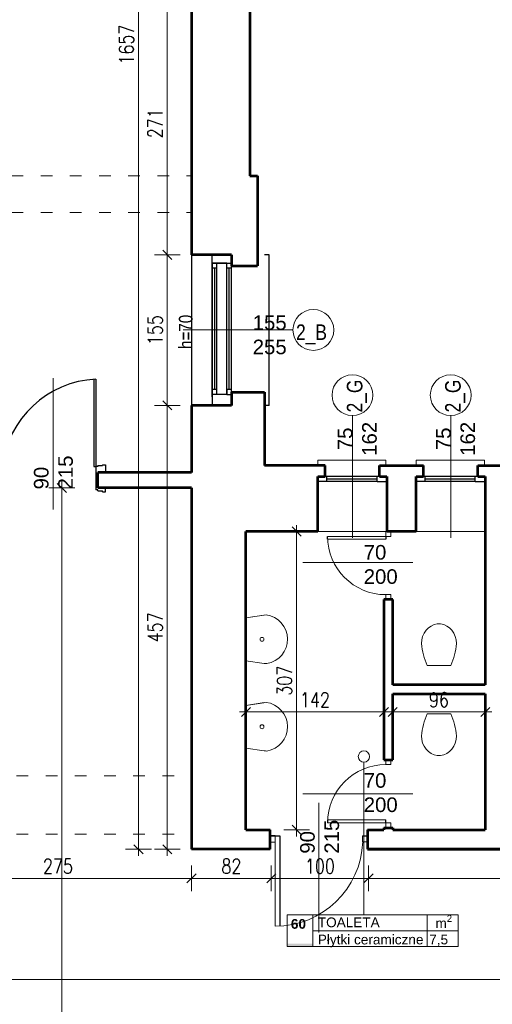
# Model space of a CAD drawing. Header units: millimetres. Extents: x 56977 to 67992, y 30187 to 42235.
# Tile 119 of 130: x 65059 to 65545, y 38844 to 39857. Entities that reach past the tile are written whole.
import ezdxf

# ---------------------------------------------------------------- set-up
doc = ezdxf.new("R2010")
doc.units = ezdxf.units.MM
doc.header["$MEASUREMENT"] = 0
doc.linetypes.add('ACAD_ISO03W100', pattern=[30, 12, -18])
doc.layers.get('0').update_dxf_attribs({"lineweight": 13})
doc.layers.get('DEFPOINTS').update_dxf_attribs({"lineweight": 13})
doc.layers.add('AI-OKNA', color=4, linetype='Continuous')
doc.layers.add('okna', color=8, linetype='Continuous')
for name, color, linetype, lineweight in [('AI-OPISY', 3, 'Continuous', 13), ('AI_MURY', 40, 'Continuous', 53), ('AI_WIDOK', 8, 'Continuous', 13), ('OPISY TABELKI', 30, 'Continuous', 13), ('Standard', 7, 'Continuous', 13), ('wymiary', 8, 'Continuous', 13)]:
    doc.layers.add(name, color=color, linetype=linetype, lineweight=lineweight)
doc.styles.add('GENERATED_STYLE_2', font='txt.shx')
doc.styles.get("Standard").update_dxf_attribs({"font": 'txt.shx'})
doc.styles.add('Style-ROMANS', font='ROMANS.shx')
doc.styles.add('WYMIAROWY-08', font='ROMANS.shx', dxfattribs={"width": 0.8})
doc.dimstyles.new('DYBY', dxfattribs={"dimscale": 100, "dimtxt": 0.15, "dimasz": 0.05, "dimexe": 0.05, "dimexo": 0.1, "dimgap": 0.05, "dimtad": 1, "dimdec": 0, "dimdsep": 46, "dimlunit": 5, "dimtxsty": 'WYMIAROWY-08', "dimblk": 'M_STRZ', "dimcen": 0.1, "dimse1": 1, "dimse2": 1, "dimclrd": 7, "dimclre": 7, "dimclrt": 1, "dimadec": 0, "dimazin": 0, "dimtfac": 1, "dimtdec": 0, "dimtmove": 2, "dimatfit": 3, "dimldrblk": 'M_STRZ', "dimfxl": 0, "dimtolj": 1, "dimarcsym": 0})

# ---------------------------------------------------------------- blocks, each defined once
blk = doc.blocks.new('muszla04')
at = {"flags": 128}
for points in [[(17.9, 32.2), (17.9, 7.8)], [(40.7, 2), (44.4, 2.3), (48, 3.2), (51.3, 4.7), (54.3, 6.7), (56.8, 9.2), (58.7, 12), (60.1, 15.1), (60.8, 18.3), (60.8, 21.7), (60.1, 24.9), (58.7, 28), (56.8, 30.8), (54.3, 33.3), (51.3, 35.3), (48, 36.8), (44.4, 37.7), (40.7, 38)]]:
    blk.add_lwpolyline(points, dxfattribs=at)
for centre, start, end in [((45.8, -29.8), 94.3091, 114.2311), ((45.8, 69.8), 245.7689, 265.6909)]:
    blk.add_arc(centre, 67.9, start, end)
blk = doc.blocks.new('M_STRZ')
for p, q in [((0, 2.66), (0, 0)), ((-1.33, 0), (1.33, 0)), ((-0.94, -0.94), (0.94, 0.94)), ((0, 0), (0, -2.66))]:
    blk.add_line(p, q)
blk = doc.blocks.new('*U67')
at = {"layer": 'DEFPOINTS', "color": 0}
for p in [(65235.5, 39886.1), (65210.6, 39615.1), (65235.5, 39615.1)]:
    blk.add_point(p, dxfattribs=at)
at = {"layer": 'wymiary', "color": 7, "lineweight": -2}
blk.add_line((65210.6, 39881.1), (65210.6, 39620.1), dxfattribs=at)
at = {"layer": 'wymiary', "color": 7, "lineweight": -2, "xscale": 5, "yscale": 5, "zscale": 5}
for p, rotation in [((65210.6, 39886.1), 90), ((65210.6, 39615.1), 270)]:
    blk.add_blockref('M_STRZ', p, dxfattribs=dict(at, rotation=rotation))
at = {"layer": 'wymiary', "color": 1, "insert": (65198.1, 39750.6), "char_height": 15, "attachment_point": 5, "rotation": 90, "style": 'WYMIAROWY-08'}
blk.add_mtext('271', dxfattribs=at)
blk = doc.blocks.new('*D1600')
at = {"layer": 'DEFPOINTS'}
for p in [(65235.5, 39886.1), (65223.1, 39766.9), (65210.6, 39615.1), (65235.5, 39615.1)]:
    blk.add_point(p, dxfattribs=at)
at = {"layer": 'wymiary', "color": 7}
blk.add_blockref('*U67', (0, 0), dxfattribs=at)
blk = doc.blocks.new('*U68')
at = {"layer": 'DEFPOINTS', "color": 0}
for p in [(65235.5, 40660.1), (65181, 39003.1), (65235.5, 39003.1)]:
    blk.add_point(p, dxfattribs=at)
at = {"layer": 'wymiary', "color": 7, "lineweight": -2}
blk.add_line((65181, 40655.1), (65181, 39008.1), dxfattribs=at)
at = {"layer": 'wymiary', "color": 7, "lineweight": -2, "xscale": 5, "yscale": 5, "zscale": 5}
for p, rotation in [((65181, 40660.1), 90), ((65181, 39003.1), 270)]:
    blk.add_blockref('M_STRZ', p, dxfattribs=dict(at, rotation=rotation))
at = {"layer": 'wymiary', "color": 1, "insert": (65168.5, 39831.6), "char_height": 15, "attachment_point": 5, "rotation": 90, "style": 'WYMIAROWY-08'}
blk.add_mtext('1657', dxfattribs=at)
blk = doc.blocks.new('*D1601')
at = {"layer": 'DEFPOINTS'}
for p in [(65235.5, 40660.1), (65193.5, 39852.8), (65181, 39003.1), (65235.5, 39003.1)]:
    blk.add_point(p, dxfattribs=at)
at = {"layer": 'wymiary', "color": 7}
blk.add_blockref('*U68', (0, 0), dxfattribs=at)
blk = doc.blocks.new('*U80')
at = {"layer": 'DEFPOINTS', "color": 0}
for p in [(66309.5, 38869.1), (58601.5, 38743.1), (66309.5, 38743.1)]:
    blk.add_point(p, dxfattribs=at)
at = {"layer": 'wymiary', "color": 7, "lineweight": -2}
blk.add_line((58606.5, 38869.1), (66304.5, 38869.1), dxfattribs=at)
at = {"layer": 'wymiary', "color": 7, "lineweight": -2, "xscale": 5, "yscale": 5, "zscale": 5, "rotation": 180}
blk.add_blockref('M_STRZ', (58601.5, 38869.1), dxfattribs=at)
at = {"layer": 'wymiary', "color": 7, "lineweight": -2, "xscale": 5, "yscale": 5, "zscale": 5}
blk.add_blockref('M_STRZ', (66309.5, 38869.1), dxfattribs=at)
at = {"layer": 'wymiary', "color": 1, "insert": (62455.5, 38881.6), "char_height": 15, "attachment_point": 5, "style": 'WYMIAROWY-08'}
blk.add_mtext('7708', dxfattribs=at)
blk = doc.blocks.new('*D1613')
at = {"layer": 'DEFPOINTS'}
for p in [(62433.5, 38881.6), (66309.5, 38869.1), (58601.5, 38743.1), (66309.5, 38743.1)]:
    blk.add_point(p, dxfattribs=at)
at = {"layer": 'wymiary', "color": 7}
blk.add_blockref('*U80', (0, 0), dxfattribs=at)
blk = doc.blocks.new('*U269')
at = {"layer": 'DEFPOINTS', "color": 0}
for p in [(65235.5, 39615.1), (65210.6, 39460.1), (65235.5, 39460.1)]:
    blk.add_point(p, dxfattribs=at)
at = {"layer": 'wymiary', "color": 7, "lineweight": -2}
blk.add_line((65210.6, 39610.1), (65210.6, 39465.1), dxfattribs=at)
at = {"layer": 'wymiary', "color": 7, "lineweight": -2, "xscale": 5, "yscale": 5, "zscale": 5}
for p, rotation in [((65210.6, 39615.1), 90), ((65210.6, 39460.1), 270)]:
    blk.add_blockref('M_STRZ', p, dxfattribs=dict(at, rotation=rotation))
at = {"layer": 'wymiary', "color": 1, "insert": (65198.1, 39537.6), "char_height": 15, "attachment_point": 5, "rotation": 90, "style": 'WYMIAROWY-08'}
blk.add_mtext('155', dxfattribs=at)
blk = doc.blocks.new('*D1802')
at = {"layer": 'DEFPOINTS'}
for p in [(65235.5, 39615.1), (65223.1, 39553), (65210.6, 39460.1), (65235.5, 39460.1)]:
    blk.add_point(p, dxfattribs=at)
at = {"layer": 'wymiary', "color": 7}
blk.add_blockref('*U269', (0, 0), dxfattribs=at)
blk = doc.blocks.new('*U270')
at = {"layer": 'DEFPOINTS', "color": 0}
for p in [(65235.5, 39460.1), (65210.6, 39003.1), (65235.5, 39003.1)]:
    blk.add_point(p, dxfattribs=at)
at = {"layer": 'wymiary', "color": 7, "lineweight": -2}
blk.add_line((65210.6, 39455.1), (65210.6, 39008.1), dxfattribs=at)
at = {"layer": 'wymiary', "color": 7, "lineweight": -2, "xscale": 5, "yscale": 5, "zscale": 5}
for p, rotation in [((65210.6, 39460.1), 90), ((65210.6, 39003.1), 270)]:
    blk.add_blockref('M_STRZ', p, dxfattribs=dict(at, rotation=rotation))
at = {"layer": 'wymiary', "color": 1, "insert": (65198.1, 39231.6), "char_height": 15, "attachment_point": 5, "rotation": 90, "style": 'WYMIAROWY-08'}
blk.add_mtext('457', dxfattribs=at)
blk = doc.blocks.new('*D1803')
at = {"layer": 'DEFPOINTS'}
for p in [(65235.5, 39460.1), (65223.1, 39247.9), (65210.6, 39003.1), (65235.5, 39003.1)]:
    blk.add_point(p, dxfattribs=at)
at = {"layer": 'wymiary', "color": 7}
blk.add_blockref('*U270', (0, 0), dxfattribs=at)
blk = doc.blocks.new('*U271')
at = {"layer": 'DEFPOINTS', "color": 0}
for p in [(64960.5, 39003.1), (65235.5, 39003.1), (65235.5, 38973.2)]:
    blk.add_point(p, dxfattribs=at)
at = {"layer": 'wymiary', "color": 7, "lineweight": -2}
blk.add_line((64965.5, 38973.2), (65230.5, 38973.2), dxfattribs=at)
at = {"layer": 'wymiary', "color": 7, "lineweight": -2, "xscale": 5, "yscale": 5, "zscale": 5, "rotation": 180}
blk.add_blockref('M_STRZ', (64960.5, 38973.2), dxfattribs=at)
at = {"layer": 'wymiary', "color": 7, "lineweight": -2, "xscale": 5, "yscale": 5, "zscale": 5}
blk.add_blockref('M_STRZ', (65235.5, 38973.2), dxfattribs=at)
at = {"layer": 'wymiary', "color": 1, "insert": (65098, 38985.7), "char_height": 15, "attachment_point": 5, "style": 'WYMIAROWY-08'}
blk.add_mtext('275', dxfattribs=at)
blk = doc.blocks.new('*D1804')
at = {"layer": 'DEFPOINTS'}
for p in [(64960.5, 39003.1), (65235.5, 39003.1), (65235.5, 38973.2), (65081.7, 38960.7)]:
    blk.add_point(p, dxfattribs=at)
at = {"layer": 'wymiary', "color": 7}
blk.add_blockref('*U271', (0, 0), dxfattribs=at)
blk = doc.blocks.new('*U272')
at = {"layer": 'DEFPOINTS', "color": 0}
for p in [(65235.5, 39003.1), (65317.5, 39003.1), (65317.5, 38973.2)]:
    blk.add_point(p, dxfattribs=at)
at = {"layer": 'wymiary', "color": 7, "lineweight": -2}
blk.add_line((65240.5, 38973.2), (65312.5, 38973.2), dxfattribs=at)
at = {"layer": 'wymiary', "color": 7, "lineweight": -2, "xscale": 5, "yscale": 5, "zscale": 5, "rotation": 180}
blk.add_blockref('M_STRZ', (65235.5, 38973.2), dxfattribs=at)
at = {"layer": 'wymiary', "color": 7, "lineweight": -2, "xscale": 5, "yscale": 5, "zscale": 5}
blk.add_blockref('M_STRZ', (65317.5, 38973.2), dxfattribs=at)
at = {"layer": 'wymiary', "color": 1, "insert": (65276.5, 38985.7), "char_height": 15, "attachment_point": 5, "style": 'WYMIAROWY-08'}
blk.add_mtext('82', dxfattribs=at)
blk = doc.blocks.new('*D1805')
at = {"layer": 'DEFPOINTS'}
for p in [(65235.5, 39003.1), (65317.5, 39003.1), (65317.5, 38973.2), (65265.9, 38960.7)]:
    blk.add_point(p, dxfattribs=at)
at = {"layer": 'wymiary', "color": 7}
blk.add_blockref('*U272', (0, 0), dxfattribs=at)
blk = doc.blocks.new('*U273')
at = {"layer": 'DEFPOINTS', "color": 0}
for p in [(65317.5, 39003.1), (65417.5, 39003.1), (65417.5, 38973.2)]:
    blk.add_point(p, dxfattribs=at)
at = {"layer": 'wymiary', "color": 7, "lineweight": -2}
blk.add_line((65322.5, 38973.2), (65412.5, 38973.2), dxfattribs=at)
at = {"layer": 'wymiary', "color": 7, "lineweight": -2, "xscale": 5, "yscale": 5, "zscale": 5, "rotation": 180}
blk.add_blockref('M_STRZ', (65317.5, 38973.2), dxfattribs=at)
at = {"layer": 'wymiary', "color": 7, "lineweight": -2, "xscale": 5, "yscale": 5, "zscale": 5}
blk.add_blockref('M_STRZ', (65417.5, 38973.2), dxfattribs=at)
at = {"layer": 'wymiary', "color": 1, "insert": (65367.5, 38985.7), "char_height": 15, "attachment_point": 5, "style": 'WYMIAROWY-08'}
blk.add_mtext('100', dxfattribs=at)
blk = doc.blocks.new('*D1806')
at = {"layer": 'DEFPOINTS'}
for p in [(65317.5, 39003.1), (65417.5, 39003.1), (65417.5, 38973.2), (65352.1, 38960.7)]:
    blk.add_point(p, dxfattribs=at)
at = {"layer": 'wymiary', "color": 7}
blk.add_blockref('*U273', (0, 0), dxfattribs=at)
blk = doc.blocks.new('*U274')
at = {"layer": 'DEFPOINTS', "color": 0}
for p in [(65417.5, 39003.1), (66070.3, 39003.1), (66070.3, 38973.2)]:
    blk.add_point(p, dxfattribs=at)
at = {"layer": 'wymiary', "color": 7, "lineweight": -2}
blk.add_line((65422.5, 38973.2), (66065.3, 38973.2), dxfattribs=at)
at = {"layer": 'wymiary', "color": 7, "lineweight": -2, "xscale": 5, "yscale": 5, "zscale": 5, "rotation": 180}
blk.add_blockref('M_STRZ', (65417.5, 38973.2), dxfattribs=at)
at = {"layer": 'wymiary', "color": 7, "lineweight": -2, "xscale": 5, "yscale": 5, "zscale": 5}
blk.add_blockref('M_STRZ', (66070.3, 38973.2), dxfattribs=at)
at = {"layer": 'wymiary', "color": 1, "insert": (65743.9, 38985.7), "char_height": 15, "attachment_point": 5, "style": 'WYMIAROWY-08'}
blk.add_mtext('653', dxfattribs=at)
blk = doc.blocks.new('*D1807')
at = {"layer": 'DEFPOINTS'}
for p in [(65417.5, 39003.1), (66070.3, 39003.1), (66070.3, 38973.2), (65727.9, 38960.7)]:
    blk.add_point(p, dxfattribs=at)
at = {"layer": 'wymiary', "color": 7}
blk.add_blockref('*U274', (0, 0), dxfattribs=at)
blk = doc.blocks.new('*U806')
at = {"layer": 'DEFPOINTS', "color": 0}
for p in [(65433.4, 39144.5), (65291.5, 39095.3), (65433.4, 39095.3)]:
    blk.add_point(p, dxfattribs=at)
at = {"layer": 'wymiary', "color": 7, "lineweight": -2}
blk.add_line((65296.5, 39144.5), (65428.4, 39144.5), dxfattribs=at)
at = {"layer": 'wymiary', "color": 7, "lineweight": -2, "xscale": 5, "yscale": 5, "zscale": 5, "rotation": 180}
blk.add_blockref('M_STRZ', (65291.5, 39144.5), dxfattribs=at)
at = {"layer": 'wymiary', "color": 7, "lineweight": -2, "xscale": 5, "yscale": 5, "zscale": 5}
blk.add_blockref('M_STRZ', (65433.4, 39144.5), dxfattribs=at)
at = {"layer": 'wymiary', "color": 1, "insert": (65362.5, 39157), "char_height": 15, "attachment_point": 5, "style": 'WYMIAROWY-08'}
blk.add_mtext('142', dxfattribs=at)
blk = doc.blocks.new('*D2339')
at = {"layer": 'DEFPOINTS'}
for p in [(65347, 39157), (65433.4, 39144.5), (65291.5, 39095.3), (65433.4, 39095.3)]:
    blk.add_point(p, dxfattribs=at)
at = {"layer": 'wymiary', "color": 7}
blk.add_blockref('*U806', (0, 0), dxfattribs=at)
blk = doc.blocks.new('*U807')
at = {"layer": 'DEFPOINTS', "color": 0}
for p in [(65537.7, 39144.5), (65442.4, 39095.3), (65537.7, 39095.3)]:
    blk.add_point(p, dxfattribs=at)
at = {"layer": 'wymiary', "color": 7, "lineweight": -2}
blk.add_line((65447.4, 39144.5), (65532.7, 39144.5), dxfattribs=at)
at = {"layer": 'wymiary', "color": 7, "lineweight": -2, "xscale": 5, "yscale": 5, "zscale": 5, "rotation": 180}
blk.add_blockref('M_STRZ', (65442.4, 39144.5), dxfattribs=at)
at = {"layer": 'wymiary', "color": 7, "lineweight": -2, "xscale": 5, "yscale": 5, "zscale": 5}
blk.add_blockref('M_STRZ', (65537.7, 39144.5), dxfattribs=at)
at = {"layer": 'wymiary', "color": 1, "insert": (65490, 39157), "char_height": 15, "attachment_point": 5, "style": 'WYMIAROWY-08'}
blk.add_mtext('96', dxfattribs=at)
blk = doc.blocks.new('*D2340')
at = {"layer": 'DEFPOINTS'}
for p in [(65479.4, 39157), (65537.7, 39144.5), (65442.4, 39095.3), (65537.7, 39095.3)]:
    blk.add_point(p, dxfattribs=at)
at = {"layer": 'wymiary', "color": 7}
blk.add_blockref('*U807', (0, 0), dxfattribs=at)
blk = doc.blocks.new('*U811')
at = {"layer": 'DEFPOINTS', "color": 0}
for p in [(65291.5, 39330.3), (65291.5, 39023.1), (65343.6, 39023.1)]:
    blk.add_point(p, dxfattribs=at)
at = {"layer": 'wymiary', "color": 7, "lineweight": -2}
blk.add_line((65343.6, 39325.3), (65343.6, 39028.1), dxfattribs=at)
at = {"layer": 'wymiary', "color": 7, "lineweight": -2, "xscale": 5, "yscale": 5, "zscale": 5}
for p, rotation in [((65343.6, 39330.3), 90), ((65343.6, 39023.1), 270)]:
    blk.add_blockref('M_STRZ', p, dxfattribs=dict(at, rotation=rotation))
at = {"layer": 'wymiary', "color": 1, "insert": (65331.1, 39176.7), "char_height": 15, "attachment_point": 5, "rotation": 90, "style": 'WYMIAROWY-08'}
blk.add_mtext('307', dxfattribs=at)
blk = doc.blocks.new('*D2344')
at = {"layer": 'DEFPOINTS'}
for p in [(65291.5, 39330.3), (65331.1, 39193), (65291.5, 39023.1), (65343.6, 39023.1)]:
    blk.add_point(p, dxfattribs=at)
at = {"layer": 'wymiary', "color": 7}
blk.add_blockref('*U811', (0, 0), dxfattribs=at)
blk = doc.blocks.new('*U952')
at = {"layer": 'DEFPOINTS', "color": 0}
for p in [(65011.7, 39375.1), (65011.6, 31744.1), (65102, 31744.1)]:
    blk.add_point(p, dxfattribs=at)
at = {"layer": 'wymiary', "color": 7, "lineweight": -2}
blk.add_line((65102.1, 39370.1), (65102, 31749.1), dxfattribs=at)
at = {"layer": 'wymiary', "color": 7, "lineweight": -2, "xscale": 5, "yscale": 5, "zscale": 5}
for p, rotation in [((65102.1, 39375.1), 89.99988153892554), ((65102, 31744.1), 269.9998815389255)]:
    blk.add_blockref('M_STRZ', p, dxfattribs=dict(at, rotation=rotation))
at = {"layer": 'wymiary', "color": 1, "insert": (65089.5, 35559.6), "char_height": 15, "attachment_point": 5, "rotation": 89.9999, "style": 'WYMIAROWY-08'}
blk.add_mtext('\\H15.000000;7631', dxfattribs=at)
blk = doc.blocks.new('*D2485')
at = {"layer": 'DEFPOINTS'}
for p in [(65011.7, 39375.1), (65089.5, 35581.6), (65011.6, 31744.1), (65102, 31744.1)]:
    blk.add_point(p, dxfattribs=at)
at = {"layer": 'wymiary', "color": 7}
blk.add_blockref('*U952', (0, 0), dxfattribs=at)

msp = doc.modelspace()

# ---------------------------------------------------------------- hatches: boundary and pattern name
at = {"layer": 'OPISY TABELKI', "extrusion": (0, 0, -1)}
msp.add_hatch(color=256, dxfattribs=at).paths.add_polyline_path([(-65360.4, 38903.2), (-65360.4, 38906.1), (-65334, 38906.1), (-65334, 38903.2)], flags=16)

# ---------------------------------------------------------------- linework, layer by layer
at = {"layer": 'AI-OKNA'}
for p, q in [((65256.7, 39468.9), (65256.7, 39615.1)), ((65271.7, 39606.4), (65256.7, 39606.4)), ((65256.7, 39606.4), (65276.7, 39606.4)), ((65256.7, 39606.4), (65256.7, 39460.1)), ((65256.7, 39606.4), (65256.7, 39471.4)), ((65261.7, 39471.4), (65261.7, 39606.4)), ((65271.7, 39471.4), (65271.7, 39606.4)), ((65271.7, 39601.4), (65271.7, 39606.4)), ((65276.7, 39473.6), (65276.7, 39608.6)), ((65261.7, 39601.4), (65256.7, 39601.4)), ((65259.2, 39601.4), (65259.2, 39476.4)), ((65276.7, 39601.4), (65271.7, 39601.4)), ((65274.2, 39476.4), (65274.2, 39601.4)), ((65135.1, 39487.1), (65135.1, 39397.1)), ((65137.1, 39487.1), (65137.1, 39397.1)), ((65261.7, 39476.4), (65256.7, 39476.4)), ((65261.7, 39471.4), (65261.7, 39476.4)), ((65276.7, 39476.4), (65271.7, 39476.4)), ((65271.7, 39476.4), (65271.7, 39471.4)), ((65271.7, 39471.4), (65256.7, 39471.4)), ((65271.7, 39471.4), (65276.7, 39471.4)), ((65135.1, 39397.1), (65137.1, 39397.1)), ((65137.1, 39397.1), (65137.1, 39373.1)), ((65139.1, 39397.1), (65137.1, 39397.1)), ((65139.1, 39398.1), (65139.1, 39397.1)), ((65139.1, 39398.1), (65144.1, 39398.1)), ((65144.1, 39399.1), (65144.1, 39398.1)), ((65144.1, 39399.1), (65147.1, 39399.1)), ((65147.1, 39399.1), (65147.1, 39391.1)), ((65428.9, 39386.8), (65373.1, 39386.8)), ((65374.8, 39381.8), (65374.8, 39386.8)), ((65426.3, 39384.3), (65374.8, 39384.3)), ((65426.3, 39381.8), (65426.3, 39386.8)), ((65530, 39386.8), (65474.2, 39386.8)), ((65475.9, 39381.8), (65475.9, 39386.8)), ((65527.4, 39384.3), (65475.9, 39384.3)), ((65527.4, 39381.8), (65527.4, 39386.8)), ((65139.1, 39373.1), (65137.1, 39373.1)), ((65139.1, 39372.1), (65139.1, 39373.1)), ((65147.1, 39371.1), (65147.1, 39375.1)), ((65374.8, 39381.8), (65365.5, 39381.8)), ((65426.3, 39381.8), (65374.8, 39381.8)), ((65426.3, 39381.8), (65436.5, 39381.8)), ((65475.9, 39381.8), (65466.7, 39381.8)), ((65527.4, 39381.8), (65475.9, 39381.8)), ((65527.4, 39381.8), (65536.7, 39381.8)), ((65527.4, 39381.8), (65537.7, 39381.8)), ((65139.1, 39372.1), (65144.1, 39372.1)), ((65144.1, 39371.1), (65144.1, 39372.1)), ((65144.1, 39371.1), (65147.1, 39371.1)), ((65375.4, 39322.3), (65375.4, 39325.3)), ((65435.4, 39325.3), (65435.4, 39322.3)), ((65375.4, 39033.3), (65375.4, 39030.3)), ((65435.4, 39030.3), (65435.4, 39033.3)), ((65321.5, 39017), (65316.5, 39017)), ((65316.5, 39017), (65321.5, 39017)), ((65321.5, 39017), (65326.5, 39017)), ((65326.5, 39017), (65326.5, 38923.9)), ((65411.5, 39016.8), (65416.5, 39016.8))]:
    msp.add_line(p, q, dxfattribs=at)
at = {"layer": 'AI-OKNA', "linetype": 'ByBlock', "lineweight": 13}
for p, q in [((65435.4, 39325.3), (65375.4, 39325.3)), ((65435.4, 39322.3), (65375.4, 39322.3)), ((65435.4, 39033.3), (65375.4, 39033.3)), ((65435.4, 39030.3), (65375.4, 39030.3)), ((65316.5, 39010.6), (65321.5, 39010.6)), ((65321.5, 39017), (65321.5, 38923.9)), ((65411.5, 39010.8), (65411.5, 39016.8)), ((65416.5, 39010.8), (65411.5, 39010.8))]:
    msp.add_line(p, q, dxfattribs=at)
at = {"layer": 'AI-OKNA'}
msp.add_arc((65141.7, 39386), 101.2, 92.6055, 173.6993, dxfattribs=at)
at = {"layer": 'AI-OKNA', "linetype": 'ByBlock', "lineweight": 13, "extrusion": (0, 0, -1)}
for centre, radius, start, end in [((-65435.4, 39325.3), 60, 270, 0), ((-65321.5, 39014), 90.1, 182.0389, 270)]:
    msp.add_arc(centre, radius, start, end, dxfattribs=at)
at = {"layer": 'AI-OKNA', "linetype": 'ByBlock', "lineweight": 13}
msp.add_arc((65435.4, 39030.3), 60, 90, 180, dxfattribs=at)
at = {"layer": 'AI-OKNA'}
msp.add_point((65256.7, 39471.4), dxfattribs=at)
at = {"layer": 'AI-OKNA', "linetype": 'ByBlock', "lineweight": 13}
for points in [[(65440.4, 39330.3), (65435.4, 39330.3), (65435.4, 39325.3), (65440.4, 39325.3)], [(65440.4, 39265.3), (65435.4, 39265.3), (65435.4, 39260.3), (65440.4, 39260.3)], [(65440.4, 39090.3), (65435.4, 39090.3), (65435.4, 39095.3), (65440.4, 39095.3)], [(65440.4, 39025.3), (65435.4, 39025.3), (65435.4, 39030.3), (65440.4, 39030.3)]]:
    msp.add_3dface(points, dxfattribs=at)
at = {"layer": 'AI-OPISY'}
for p, q in [((65339.8, 39537.8), (65226.8, 39537.8)), ((65093.3, 39353.1), (65093.3, 39488)), ((65401, 39449.7), (65401, 39323.9)), ((65502.1, 39449.7), (65502.1, 39323.9))]:
    msp.add_line(p, q, dxfattribs=at)
at = {"layer": 'AI-OPISY', "linetype": 'ByBlock', "lineweight": 13}
for p, q in [((65350.1, 39298.3), (65463.2, 39298.3)), ((65350.1, 39060.3), (65463.2, 39060.3)), ((65350.1, 39060.3), (65463.2, 39060.3)), ((65366.5, 38917.6), (65366.5, 39051.1))]:
    msp.add_line(p, q, dxfattribs=at)
at = {"layer": 'AI-OPISY'}
for centre in [(65360.8, 39537.8), (65401, 39470.7), (65502.1, 39470.7)]:
    msp.add_circle(centre, 21, dxfattribs=at)
at = {"layer": 'AI_MURY'}
for p, q in [((65295.5, 39899.6), (65295.5, 39696.6)), ((65235.5, 39886.1), (65235.5, 39615.1)), ((65295.5, 39696.6), (65303.5, 39696.6)), ((65303.5, 39696.6), (65303.5, 39603.9)), ((65276.7, 39615.1), (65235.5, 39615.1)), ((65276.7, 39615.1), (65276.7, 39603.9)), ((65276.7, 39603.9), (65303.5, 39603.9)), ((65276.7, 39473.6), (65310.5, 39473.6)), ((65276.7, 39473.6), (65276.7, 39460.1)), ((65310.5, 39473.6), (65310.5, 39398.1)), ((65235.5, 39460.1), (65235.5, 39391.1)), ((65276.7, 39460.1), (65235.5, 39460.1)), ((65373.1, 39398.1), (65310.5, 39398.1)), ((65428.9, 39398.1), (65474.2, 39398.1)), ((65530, 39398.1), (65624.9, 39398.1)), ((65235.5, 39391.1), (65139.1, 39391.1)), ((65139.1, 39375.1), (65139.1, 39391.1)), ((65139.1, 39375.1), (65139.1, 39391.1)), ((65235.5, 39375.1), (65139.1, 39375.1)), ((65235.5, 39375.1), (65235.5, 39003.1)), ((65537.7, 39359.3), (65537.7, 39172.3)), ((65291.5, 39023.1), (65291.5, 39330.3)), ((65365.5, 39330.3), (65291.5, 39330.3)), ((65466.7, 39330.3), (65436.5, 39330.3)), ((65442.4, 39260.3), (65433.4, 39260.3)), ((65433.4, 39260.3), (65433.4, 39095.3)), ((65442.4, 39172.3), (65442.4, 39260.3)), ((65537.7, 39172.3), (65442.4, 39172.3)), ((65442.4, 39163.3), (65537.7, 39163.3)), ((65442.4, 39095.3), (65442.4, 39163.3)), ((65537.7, 39163.3), (65537.7, 39023.1)), ((65433.4, 39095.3), (65442.4, 39095.3)), ((65291.5, 39023.1), (65316.5, 39023.1)), ((65316.5, 39003.1), (65316.5, 39023.1)), ((65416.5, 39023.1), (65416.5, 39003.1)), ((65416.5, 39023.1), (65433.4, 39023.1)), ((65433.4, 39025.3), (65442.4, 39025.3)), ((65433.4, 39025.3), (65433.4, 39023.1)), ((65442.4, 39025.3), (65442.4, 39023.1)), ((65442.4, 39023.1), (65537.7, 39023.1)), ((65316.5, 39003.1), (65235.5, 39003.1)), ((65416.5, 39003.1), (66070.3, 39003.1)), ((66070.3, 39003.1), (65417.5, 39003.1))]:
    msp.add_line(p, q, dxfattribs=at)
at = {"layer": 'AI_MURY', "linetype": 'ByBlock', "lineweight": 53}
for p, q in [((65373.1, 39386.8), (65373.1, 39398.1)), ((65428.9, 39386.8), (65428.9, 39398.1)), ((65474.2, 39386.8), (65474.2, 39398.1)), ((65530, 39386.8), (65530, 39398.1)), ((65530, 39386.8), (65530, 39398.1)), ((65365.5, 39359.3), (65365.5, 39386.8)), ((65365.5, 39386.8), (65373.1, 39386.8)), ((65428.9, 39386.8), (65436.5, 39386.8)), ((65436.5, 39386.8), (65436.5, 39359.3)), ((65466.7, 39359.3), (65466.7, 39386.8)), ((65466.7, 39359.3), (65466.7, 39386.8)), ((65466.7, 39386.8), (65474.2, 39386.8)), ((65530, 39386.8), (65537.7, 39386.8)), ((65537.7, 39386.8), (65537.7, 39359.3)), ((65537.7, 39386.8), (65537.7, 39359.3)), ((65365.5, 39330.3), (65365.5, 39359.3)), ((65436.5, 39359.3), (65436.5, 39330.3)), ((65466.7, 39330.3), (65466.7, 39359.3))]:
    msp.add_line(p, q, dxfattribs=at)
at = {"layer": 'AI_WIDOK', "color": 251, "linetype": 'ACAD_ISO03W100'}
for p, q in [((64960.5, 39696.6), (65235.5, 39696.6)), ((64960.5, 39658.6), (65235.5, 39658.6)), ((64965.5, 39078.6), (65235.5, 39078.6)), ((64965.5, 39018.6), (65235.5, 39018.6))]:
    msp.add_line(p, q, dxfattribs=at)
at = {"layer": 'AI_WIDOK'}
for p, q in [((65365.5, 39398.6), (65365.5, 39403.6)), ((65365.5, 39403.6), (65435.5, 39403.6)), ((65435.5, 39403.6), (65435.5, 39398.6)), ((65466.7, 39398.6), (65466.7, 39403.6)), ((65466.7, 39403.6), (65536.7, 39403.6)), ((65536.7, 39403.6), (65536.7, 39398.6)), ((65365.5, 39330.3), (65436.5, 39330.3)), ((65466.7, 39330.3), (65537.7, 39330.3)), ((65291.5, 39241.3), (65310.3, 39244.1)), ((65291.5, 39107.3), (65310.3, 39104.5))]:
    msp.add_line(p, q, dxfattribs=at)
at = {"layer": 'AI_WIDOK', "linetype": 'ByBlock', "lineweight": 13}
for p, q in [((65291.5, 39197.3), (65310.3, 39194.5)), ((65291.5, 39151.3), (65310.3, 39154.1))]:
    msp.add_line(p, q, dxfattribs=at)
at = {"layer": 'AI_WIDOK', "linetype": 'ByBlock', "lineweight": 13, "flags": 128}
for points in [[(65291.5, 39241.3), (65312.2, 39244.4, -0.865936), (65313, 39194.3)], [(65308, 39221.3, -1), (65308, 39217.3, -1), (65308, 39221.3)], [(65313, 39194.3, -0.037015), (65310.3, 39194.5)], [(65291.5, 39151.3), (65312.2, 39154.4, -0.865936), (65313, 39104.3)], [(65308, 39131.3, -1), (65308, 39127.3, -1), (65308, 39131.3)]]:
    msp.add_lwpolyline(points, format="xyb", dxfattribs=at)
at = {"layer": 'AI_WIDOK', "flags": 128}
msp.add_lwpolyline([(65313, 39104.3, -0.037015), (65310.3, 39104.5)], format="xyb", dxfattribs=at)
at = {"layer": 'AI_WIDOK', "linetype": 'ByBlock', "lineweight": 13, "extrusion": (0, 0, -1)}
for centre in [(-65308, 39219.3), (-65308, 39129.3)]:
    msp.add_circle(centre, 2, dxfattribs=at)
at = {"layer": 'okna'}
for p, q in [((65235.5, 39615.1), (65235.5, 39470.1)), ((65235.5, 39615.1), (65235.5, 39460.1)), ((65315.5, 39615.1), (65310.5, 39615.1)), ((65315.5, 39460.1), (65315.5, 39615.1)), ((65315.5, 39460.1), (65310.5, 39460.1))]:
    msp.add_line(p, q, dxfattribs=at)
at = {"layer": 'OPISY TABELKI'}
for p, q in [((65412.8, 38935.5), (65412.8, 39092.8)), ((65334, 38935.5), (65509.7, 38935.5)), ((65334, 38935.5), (65334, 38903.2)), ((65360.4, 38935.5), (65360.4, 38903.2)), ((65477.9, 38935.5), (65477.9, 38903.2)), ((65509.7, 38935.5), (65509.7, 38903.2)), ((65360.4, 38919.3), (65509.7, 38919.3)), ((65334, 38903.2), (65509.7, 38903.2))]:
    msp.add_line(p, q, dxfattribs=at)
msp.add_circle((65412.8, 39098.6), 5.83, dxfattribs=at)
at = {"layer": 'Standard', "color": 7, "linetype": 'ByBlock', "lineweight": 13}
msp.add_line((65316.5, 39010.6), (65316.5, 39013.1), dxfattribs=at)

# ---------------------------------------------------------------- block references
at = {"layer": 'AI_WIDOK', "color": 7, "linetype": 'ByBlock', "lineweight": 13, "rotation": 90}
msp.add_blockref('muszla04', (65510, 39174.3), dxfattribs=at)
at = {"layer": 'AI_WIDOK', "color": 7, "linetype": 'ByBlock', "lineweight": 13, "yscale": -1, "rotation": 270}
msp.add_blockref('muszla04', (65510, 39160.5), dxfattribs=at)

# ---------------------------------------------------------------- texts
at = {"layer": 'AI-OPISY', "insert": (65236.7, 39518.2), "char_height": 14, "attachment_point": 7, "rotation": 90, "line_spacing_factor": 0.722892, "style": 'WYMIAROWY-08'}
msp.add_mtext('\\fArial|b0|i0|c238|p39;h=70', dxfattribs=at)
at = {"layer": 'AI-OPISY', "char_height": 15, "width": 45.29}
for s, insert, attachment_point in [('\\fArial|b0|i0|c238|p39;155\\P255', (65315.9, 39512.6), 8), ('\\fArial|b0|i0|c238|p39;70\\P200', (65412.6, 39316.4), 1), ('\\fArial|b0|i0|c238|p39;70\\P200', (65412.6, 39081.5), 1)]:
    msp.add_mtext(s, dxfattribs=dict(at, insert=insert, attachment_point=attachment_point))
at = {"layer": 'AI-OPISY', "insert": (65343, 39522.9), "char_height": 16, "width": 20.64, "attachment_point": 7, "style": 'WYMIAROWY-08'}
msp.add_mtext('\\fArial|b0|i0|c238|p39;2_B', dxfattribs=at)
at = {"layer": 'AI-OPISY', "char_height": 16, "width": 20.64, "attachment_point": 7, "rotation": 90, "style": 'WYMIAROWY-08'}
for insert in [(65415.9, 39452.9), (65517, 39452.9)]:
    msp.add_mtext('\\fArial|b0|i0|c238|p39;2_G', dxfattribs=dict(at, insert=insert))
at = {"layer": 'AI-OPISY', "char_height": 15, "width": 45.29, "rotation": 90}
for s, insert, attachment_point in [('\\fArial|b0|i0|c238|p39;75\\P162', (65426.2, 39425.7), 8), ('\\fArial|b0|i0|c238|p39;75\\P162', (65527.3, 39425.7), 8), ('\\fArial|b0|i0|c238|p39;90\\P215', (65073.4, 39373.6), 1), ('\\fArial|b0|i0|c238|p39;90\\P215', (65347.2, 38998.6), 1)]:
    msp.add_mtext(s, dxfattribs=dict(at, insert=insert, attachment_point=attachment_point))
at = {"layer": 'OPISY TABELKI', "color": 7, "char_height": 10, "width": 168.659, "attachment_point": 1, "style": 'GENERATED_STYLE_2'}
for s, insert in [('\\fArial|b1|i0|c238|p39;60', (65337.7, 38931.3)), ('\\fArial|b0|i0|c238|p39;TOALETA       ', (65365.4, 38932.9)), ('\\A1;\\fArial|b0|i0|c238|p39;m\\H7.000000;\\S2^  ;', (65486.4, 38935.4)), ('\\fArial|b0|i0|c238|p39;Płytki ceramiczne       ', (65365.4, 38915.2)), ('\\fArial|b0|i0|c238|p39;7,5     ', (65480, 38915.2))]:
    msp.add_mtext(s, dxfattribs=dict(at, insert=insert))

# ---------------------------------------------------------------- dimensions: what is measured, and where the dimension line sits
at = {"layer": 'wymiary', "color": 7}
for base, p1, p2, angle, picture, middle in [((65181, 39003.1), (65235.5, 40660.1), (65235.5, 39003.1), 270, '*D1601', (65193.5, 39852.8)), ((65210.6, 39615.1), (65235.5, 39886.1), (65235.5, 39615.1), 270, '*D1600', (65223.1, 39766.9)), ((65210.6, 39460.1), (65235.5, 39615.1), (65235.5, 39460.1), 270, '*D1802', (65223.1, 39553)), ((65210.6, 39003.1), (65235.5, 39460.1), (65235.5, 39003.1), 270, '*D1803', (65223.1, 39247.9)), ((65102, 31744.1), (65011.7, 39375.1), (65011.6, 31744.1), 269.9999, '*D2485', (65089.5, 35581.6)), ((65343.6, 39023.1), (65291.5, 39330.3), (65291.5, 39023.1), 270, '*D2344', (65331.1, 39193))]:
    dim = msp.add_linear_dim(base=base, p1=p1, p2=p2, angle=angle, dimstyle='DYBY', override={"dimtad": 0, "dimtxsty": 'Style-ROMANS', "dimcen": 0.001, "dimclrd": 0, "dimclre": 0}, dxfattribs=at)
    dim.commit()
    dim.dimension.update_dxf_attribs({"geometry": picture, "text_midpoint": middle, "dimtype": 128})
for base, p1, p2, picture, middle in [((65433.4, 39144.5), (65291.5, 39095.3), (65433.4, 39095.3), '*D2339', (65347, 39157)), ((65537.7, 39144.5), (65442.4, 39095.3), (65537.7, 39095.3), '*D2340', (65479.4, 39157)), ((65235.5, 38973.2), (64960.5, 39003.1), (65235.5, 39003.1), '*D1804', (65081.7, 38960.7)), ((65317.5, 38973.2), (65235.5, 39003.1), (65317.5, 39003.1), '*D1805', (65265.9, 38960.7)), ((65417.5, 38973.2), (65317.5, 39003.1), (65417.5, 39003.1), '*D1806', (65352.1, 38960.7)), ((66070.3, 38973.2), (65417.5, 39003.1), (66070.3, 39003.1), '*D1807', (65727.9, 38960.7)), ((66309.5, 38869.1), (58601.5, 38743.1), (66309.5, 38743.1), '*D1613', (62433.5, 38881.6))]:
    dim = msp.add_linear_dim(base=base, p1=p1, p2=p2, dimstyle='DYBY', override={"dimtad": 0, "dimtxsty": 'Style-ROMANS', "dimcen": 0.001, "dimclrd": 0, "dimclre": 0}, dxfattribs=at)
    dim.commit()
    dim.dimension.update_dxf_attribs({"geometry": picture, "text_midpoint": middle, "dimtype": 128})

doc.saveas('drawing.dxf')
